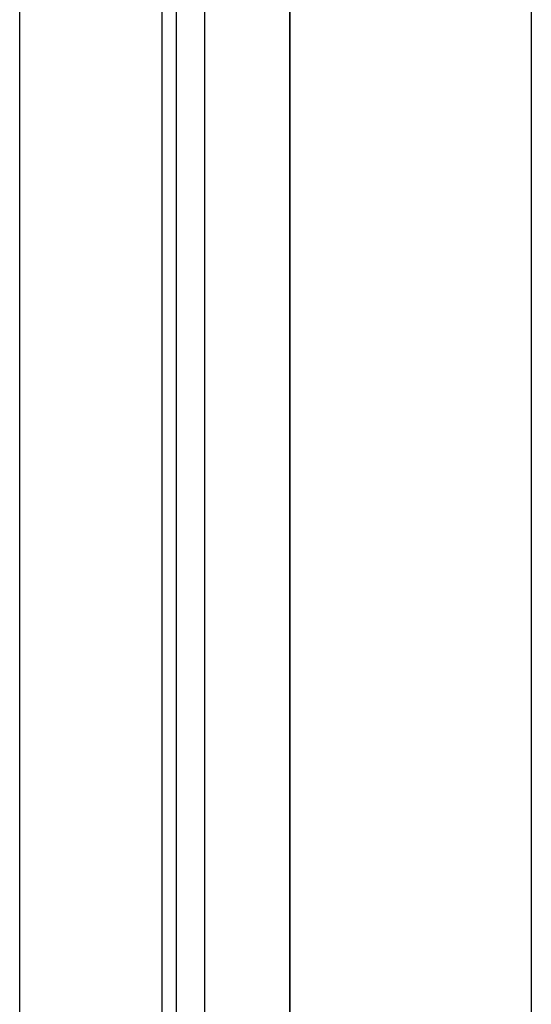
# Model space of a CAD drawing. Header units: millimetres. Extents: x -93 to 0, y 0 to 191.
# Tile 55 of 150: x -93 to -89.4, y 109.48 to 116.41. Entities that reach past the tile are written whole.
import ezdxf

# ---------------------------------------------------------------- set-up
doc = ezdxf.new("R2010")
doc.units = ezdxf.units.MM
doc.layers.add('MAIN-1', color=7, linetype='Continuous')
doc.layers.add('MAIN-2', color=7, linetype='Continuous')

msp = doc.modelspace()

# ---------------------------------------------------------------- linework, layer by layer
at = {"layer": 'MAIN-1'}
for p, q in [((-93, 0), (-93, 187.5)), ((-92, 187.5), (-92, 0))]:
    msp.add_line(p, q, dxfattribs=at)
at = {"layer": 'MAIN-2'}
for p, q in [((-92, 187.5), (-92, 0)), ((-89.4, 185), (-89.4, 2.2)), ((-91.1, 16.6), (-91.1, 183.1)), ((-91.7, 167.05), (-91.7, 23.45)), ((-91.9, 146.55), (-91.9, 47.55)), ((-91.1, 146.55), (-91.1, 47.55))]:
    msp.add_line(p, q, dxfattribs=at)

doc.saveas('drawing.dxf')
